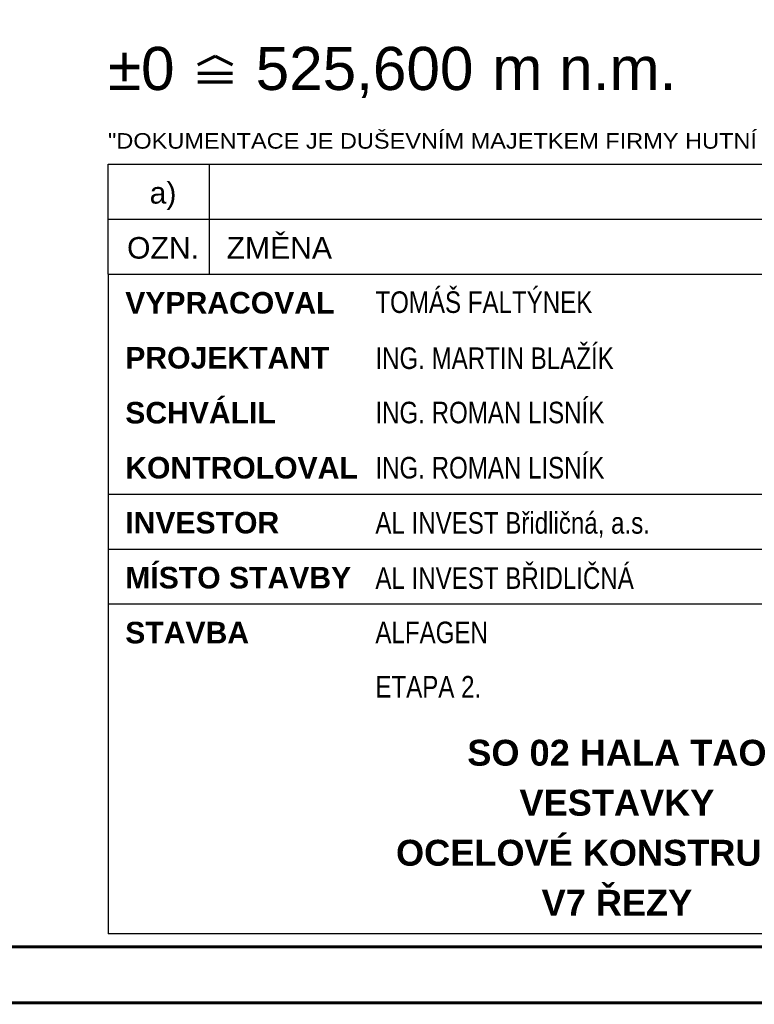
# Paper-space layout 'Layout1' of a CAD drawing. Extents: x -2 to 1083, y -36 to 422.
# Tile 63 of 93: x 701 to 786, y 0 to 114. Entities that reach past the tile are written whole.
import ezdxf
from ezdxf.enums import TextEntityAlignment as Align

# ---------------------------------------------------------------- set-up
doc = ezdxf.new("R2010")
doc.units = 0
doc.layers.get('DEFPOINTS').update_dxf_attribs({"color": 132, "linetype": 'CONTINUOUS'})
doc.layers.add('RAMECEK_HP', color=251, linetype='CONTINUOUS')
doc.layers.add('RAZITKO_HP', color=222, linetype='CONTINUOUS')
doc.styles.add('RAZITKO_HP_ARIAL', font='arial.ttf')
doc.styles.add('RAZITKO_HP_ARIAL_B', font='arialbd.ttf')
doc.styles.add('RAZITKO_HP_ARIAL_N', font='arial.ttf', dxfattribs={"width": 0.8})
doc.styles.add('ROMANS', font='romans.shx', dxfattribs={"width": 0.8})

# ---------------------------------------------------------------- blocks, each defined once
blk = doc.blocks.new('*U6')
at = {"layer": 'DEFPOINTS'}
blk.add_lwpolyline([(891, 0), (681, 0), (681, 297), (891, 297)], close=True, dxfattribs=at)
at = {"layer": 'RAMECEK_HP', "lineweight": 35, "const_width": 0.35}
for points in [[(0, 420), (0, 0), (891, 0), (891, 420)], [(6.5, 413.5), (6.5, 6.5), (884.5, 6.5), (884.5, 413.5)]]:
    blk.add_lwpolyline(points, close=True, dxfattribs=at)
at = {"layer": 'DEFPOINTS', "style": 'ROMANS', "width": 0.8}
blk.add_attdef('TISK', text='', height=10, dxfattribs=at).set_placement((891, -33), align=Align.RIGHT)
blk = doc.blocks.new('0_HP')
at = {"layer": 'RAZITKO_HP', "lineweight": 70}
for p, q in [((-166.58, 105.79), (-164.58, 106.79)), ((-164.58, 106.79), (-162.58, 105.79)), ((-166.58, 104.79), (-162.58, 104.79)), ((-166.58, 103.79), (-162.58, 103.79))]:
    blk.add_line(p, q, dxfattribs=at)
at = {"layer": 'RAZITKO_HP', "lineweight": 70, "style": 'RAZITKO_HP_ARIAL'}
blk.add_text('%%P0', height=5, dxfattribs=at).set_placement((-177, 102.85))
blk = doc.blocks.new('text_HP')
at = {"layer": 'RAZITKO_HP', "lineweight": 25}
blk.add_line((-177, 94.25), (-5, 94.25), dxfattribs=at)
at = {"layer": 'RAZITKO_HP', "lineweight": 18, "style": 'RAZITKO_HP_ARIAL', "width": 1.085}
blk.add_text('"DOKUMENTACE JE DUŠEVNÍM MAJETKEM FIRMY HUTNÍ PROJEKT Frýdek-Místek a.s. A NESMÍ BÝT POUŽITA BEZ JEJÍHO VĚDOMÍ."', height=1.8, dxfattribs=at).set_placement((-177, 96.05))
blk = doc.blocks.new('A$C813bd08a')
at = {"layer": 'RAZITKO_HP', "lineweight": 25}
for p, q in [((-180, 90.88), (-180, 97.25)), ((-168.25, 90.88), (-168.25, 97.25)), ((-180, 90.88), (-8, 90.88)), ((-180, 84.5), (-180, 90.88)), ((-168.25, 84.5), (-168.25, 90.88)), ((-180, 84.5), (-63, 84.5)), ((-180, 84.5), (-180, 8)), ((-180, 59), (-63, 59)), ((-180, 52.62), (-63, 52.62)), ((-180, 46.25), (-63, 46.25)), ((-63, 8), (-180, 8))]:
    blk.add_line(p, q, dxfattribs=at)
at = {"layer": 'RAZITKO_HP'}
for name in ['0_HP', 'text_HP']:
    blk.add_blockref(name, (-3, 3), dxfattribs=at)
at = {"layer": 'RAZITKO_HP', "lineweight": 70, "style": 'RAZITKO_HP_ARIAL'}
for s, p in [('525,600', (-162.88, 105.85)), ('m n.m.', (-135.45, 105.85))]:
    blk.add_text(s, height=5, dxfattribs=at).set_placement(p)
at = {"layer": 'RAZITKO_HP', "lineweight": 25, "style": 'RAZITKO_HP_ARIAL'}
for s, p in [('a)', (-173.62, 92.68)), ('OZN.', (-173.62, 86.3))]:
    blk.add_text(s, height=2.5, dxfattribs=at).set_placement(p, align=Align.CENTER)
blk.add_text('ZMĚNA', height=2.5, dxfattribs=at).set_placement((-166.25, 86.3))
at = {"layer": 'RAZITKO_HP', "lineweight": 35, "style": 'RAZITKO_HP_ARIAL_B'}
for s, p in [('VYPRACOVAL', (-178, 79.93)), ('PROJEKTANT', (-178, 73.55)), ('SCHVÁLIL', (-178, 67.18)), ('KONTROLOVAL', (-178, 60.8)), ('INVESTOR', (-178, 54.43)), ('MÍSTO STAVBY', (-178, 48.05)), ('STAVBA', (-178, 41.68))]:
    blk.add_text(s, height=2.5, dxfattribs=at).set_placement(p)
at = {"layer": 'RAZITKO_HP', "style": 'RAZITKO_HP_ARIAL_N', "width": 0.8}
for s, p in [('TOMÁŠ FALTÝNEK', (-149, 80)), ('ING. MARTIN BLAŽÍK', (-149, 73.5)), ('ING. ROMAN LISNÍK', (-149, 67.2)), ('ING. ROMAN LISNÍK', (-149, 60.8)), ('AL INVEST Břidličná, a.s.', (-149, 54.4)), ('AL INVEST BŘIDLIČNÁ', (-149, 48)), ('ALFAGEN', (-149, 41.7)), ('ETAPA 2.', (-149, 35.4))]:
    blk.add_text(s, height=2.5, dxfattribs=at).set_placement(p)
at = {"layer": 'RAZITKO_HP', "style": 'RAZITKO_HP_ARIAL_B'}
for s, p in [('SO 02 HALA TAO', (-121, 29)), ('VESTAVKY', (-121, 23.2)), ('OCELOVÉ KONSTRUKCE', (-121, 17.4)), ('V7 ŘEZY', (-121, 11.6))]:
    blk.add_text(s, height=3, dxfattribs=at).set_placement(p, align=Align.MIDDLE_CENTER)

psp = doc.layouts.get("Layout1")

# ---------------------------------------------------------------- block references
at = {"layer": 'RAMECEK_HP'}
psp.add_blockref('*U6', (0, 0), dxfattribs=at)
at = {"layer": 'RAZITKO_HP'}
psp.add_blockref('A$C813bd08a', (891, 0), dxfattribs=at)

doc.saveas('drawing.dxf')
